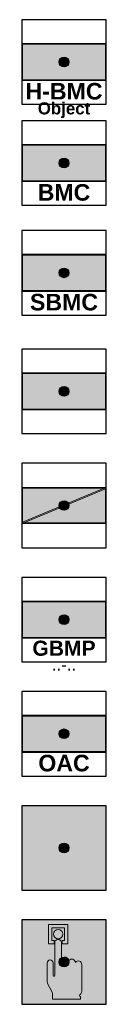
# Model space of a CAD drawing. Header units: millimetres. Extents: x -20879 to 80472, y -12121 to 39016.
# Tile 22 of 63: x -340 to 360, y 22338 to 30498. Entities that reach past the tile are written whole.
import ezdxf
from ezdxf.enums import TextEntityAlignment as Align

# ---------------------------------------------------------------- set-up
doc = ezdxf.new("R2010")
doc.units = ezdxf.units.MM
for name, color, linetype in [('DVD-VB-V_TEXT', 7, 'Continuous'), ('FL651---_BMI', 7, 'Continuous'), ('FL651---_OAI', 7, 'Continuous'), ('RVB-VB-BMI_Tekst', 7, 'Continuous'), ('RVB-VB-RBI_Tekst', 7, 'Continuous')]:
    doc.layers.add(name, color=color, linetype=linetype)
doc.layers.add('RVB-VB-V_Aanwijslijn', color=7, linetype='Continuous', true_color=0xff0001)
doc.styles.add('BURO-012', font='BUROFONT.shx', dxfattribs={"height": 1.2})
doc.styles.add('DVD_ALG 1.8mm_RE', font='arial.ttf', dxfattribs={"height": 1.8})

# ---------------------------------------------------------------- blocks, each defined once
blk = doc.blocks.new('RVB_BMI_007_v01_Icon')
at = {"layer": 'FL651---_OAI', "true_color": 0x003478}
h = blk.add_hatch(color=156, dxfattribs=at)
h.dxf.hatch_style = 1
h.paths.add_polyline_path([(3.5, 3.5), (-3.5, 3.5), (-3.5, -3.5), (3.5, -3.5)])
h.paths.add_polyline_path([(-1.296, 1.508), (-1.296, 3.127), (0.324, 3.127), (0.324, 1.508), (-0.146, 1.508), (-0.146, 1.799), (0.033, 1.799), (0.033, 2.836), (-1.005, 2.836), (-1.005, 1.799), (-0.826, 1.799), (-0.826, 1.508)], flags=16)
h.paths.add_polyline_path([(-0.911, -0.07), (-0.911, -1.117, 0.685575), (-0.756, -1.117), (-0.756, 1.663, -0.797216), (-0.215, 1.663), (-0.215, 0.276, -0.601969), (0.408, 0.135, -0.663345), (0.949, -0.033, -0.741114), (1.476, -0.194), (1.476, -2.422, -0.198912), (1.389, -2.63), (1.311, -2.709, 0.258732), (1.279, -2.819), (1.326, -2.866), (1.364, -2.866), (1.364, -3.075), (-0.958, -3.075), (-0.958, -2.618, 0.160673), (-1.015, -2.443), (-1.337, -1.821, -0.160673), (-1.395, -1.645), (-1.395, -0.07, -1)], flags=16)
h.paths.add_polyline_path([(-0.867, 2.317, -1), (-0.105, 2.317, -1)], flags=16)
at = {"layer": 'FL651---_OAI', "true_color": 0xf4f8f4}
h = blk.add_hatch(color=7, dxfattribs=at)
h.dxf.hatch_style = 1
h.paths.add_polyline_path([(0.324, 3.127), (-1.296, 3.127), (-1.296, 1.508), (-0.826, 1.508), (-0.826, 1.799), (-1.005, 1.799), (-1.005, 2.836), (0.033, 2.836), (0.033, 1.799), (-0.146, 1.799), (-0.146, 1.508), (0.324, 1.508)])
h.paths.add_polyline_path([(-0.105, 2.317, 1), (-0.867, 2.317, 1)], flags=17)
h.paths.add_polyline_path([(1.476, -0.194, 0.741114), (0.949, -0.033, 0.663345), (0.408, 0.135, 0.601969), (-0.215, 0.276), (-0.215, 1.663, 0.797216), (-0.756, 1.663), (-0.756, -1.117, -0.685575), (-0.911, -1.117), (-0.911, -0.07, 1), (-1.395, -0.07), (-1.395, -1.645, 0.160673), (-1.337, -1.821), (-1.015, -2.443, -0.160673), (-0.958, -2.618), (-0.958, -3.075), (1.364, -3.075), (1.364, -2.866), (1.326, -2.866), (1.279, -2.819, -0.258732), (1.311, -2.709), (1.389, -2.63, 0.198912), (1.476, -2.422)])
at = {"layer": 'Defpoints'}
blk.add_lwpolyline([(-3.5, -3.5), (3.5, -3.5), (3.5, 3.5), (-3.5, 3.5)], close=True, dxfattribs=at)
at = {"layer": 'FL651---_OAI', "color": 156, "linetype": 'Continuous', "lineweight": 0, "true_color": 0x003478}
blk.add_lwpolyline([(-3.5, 3.5), (3.5, 3.5), (3.5, -3.5), (-3.5, -3.5), (-3.5, 3.5), (3.5, 3.5)], close=True, dxfattribs=at)
blk = doc.blocks.new('RVB_BMI_007_v01')
at = {"layer": 'RVB-VB-V_Aanwijslijn'}
h = blk.add_hatch(color=256, dxfattribs=at)
h.dxf.hatch_style = 1
edge = h.paths.add_edge_path()
edge.add_arc((0, 0), 0.4, 0, 360)
at = {"layer": 'Defpoints'}
for points in [[(-0.011, 0.008), (0.011, 0.008)], [(0, 0.017), (0, 0.008)]]:
    blk.add_lwpolyline(points, dxfattribs=at)
at = {"layer": 'RVB-VB-V_Aanwijslijn'}
blk.add_line((0, 0.01), (0, 0), dxfattribs=at)
blk.add_circle((0, 0), 0.4, dxfattribs=at)
blk.add_blockref('RVB_BMI_007_v01_Icon', (0, 0))
at = {"layer": 'DVD-VB-V_TEXT', "lineweight": 5, "style": 'DVD_ALG 1.8mm_RE', "flags": 1}
blk.add_attdef('$RUIMTECODE', (8.121, 5.039), '', height=1.4, dxfattribs=at)
blk = doc.blocks.new('RVB_BMI_002_v01_Icon')
at = {"layer": 'FL651---_BMI', "linetype": 'Continuous', "lineweight": 0, "true_color": 0x2e3032}
h = blk.add_hatch(color=250, dxfattribs=at)
h.paths.add_polyline_path([(-3.5, -1.539), (3.5, -1.539), (3.5, 1.539), (-3.5, 1.539)])
h.paths.add_polyline_path([(3.431, 1.471), (3.431, -1.471), (-3.431, -1.471), (-3.431, 1.471)], flags=16)
at = {"layer": 'FL651---_BMI', "linetype": 'Continuous', "lineweight": 0, "true_color": 0xf4f8f4}
blk.add_hatch(color=7, dxfattribs=at).paths.add_polyline_path([(-3.431, -1.471), (3.431, -1.471), (3.431, 1.471), (-3.431, 1.471)])
at = {"layer": 'FL651---_BMI', "linetype": 'Continuous', "lineweight": 0, "true_color": 0xbd3632}
blk.add_hatch(color=15, dxfattribs=at).paths.add_polyline_path([(3.431, -1.471), (3.431, 1.471), (-3.431, -1.471)])
at = {"layer": 'Defpoints'}
blk.add_lwpolyline([(-3.5, -3.5), (3.5, -3.5), (3.5, 3.5), (-3.5, 3.5)], close=True, dxfattribs=at)
at = {"layer": 'FL651---_BMI', "color": 250, "linetype": 'Continuous', "lineweight": 0, "true_color": 0x2e3032}
blk.add_lwpolyline([(-3.5, -1.539), (3.5, -1.539), (3.5, 1.539), (-3.5, 1.539)], close=True, dxfattribs=at)
at = {"layer": 'FL651---_BMI', "color": 18, "linetype": 'Continuous', "lineweight": 0, "true_color": 0x000000}
blk.add_lwpolyline([(-3.431, -1.471), (3.431, -1.471), (3.431, 1.471), (-3.431, 1.471)], close=True, dxfattribs=at)
blk = doc.blocks.new('RVB_BMI_002_v01')
at = {"layer": 'RVB-VB-V_Aanwijslijn'}
h = blk.add_hatch(color=256, dxfattribs=at)
h.dxf.hatch_style = 1
edge = h.paths.add_edge_path()
edge.add_arc((0, 0), 0.4, 0, 360)
at = {"layer": 'Defpoints'}
for points in [[(-0.011, 0.008), (0.011, 0.008)], [(0, 0.017), (0, 0.008)]]:
    blk.add_lwpolyline(points, dxfattribs=at)
at = {"layer": 'RVB-VB-V_Aanwijslijn'}
blk.add_line((0, 0.01), (0, 0), dxfattribs=at)
blk.add_circle((0, 0), 0.4, dxfattribs=at)
blk.add_blockref('RVB_BMI_002_v01_Icon', (0, 0))
at = {"layer": 'DVD-VB-V_TEXT', "lineweight": 5, "style": 'DVD_ALG 1.8mm_RE', "flags": 1}
blk.add_attdef('$RUIMTECODE', (8.121, 5.039), '', height=1.4, dxfattribs=at)
blk = doc.blocks.new('RVB_BMI_005_v01_Icon')
at = {"layer": 'FL651---_BMI', "linetype": 'Continuous', "lineweight": 0, "true_color": 0x2e3032}
h = blk.add_hatch(color=250, dxfattribs=at)
h.paths.add_polyline_path([(-3.5, -1.539), (3.5, -1.539), (3.5, 1.539), (-3.5, 1.539)])
h.paths.add_polyline_path([(3.431, 1.471), (3.431, -1.471), (-3.431, -1.471), (-3.431, 1.471)], flags=16)
at = {"layer": 'FL651---_BMI', "linetype": 'Continuous', "lineweight": 0, "true_color": 0xf4f8f4}
blk.add_hatch(color=7, dxfattribs=at).paths.add_polyline_path([(-3.431, -1.471), (3.431, -1.471), (3.431, 1.471), (-3.431, 1.471)])
at = {"layer": 'FL651---_BMI', "linetype": 'Continuous', "lineweight": 0, "true_color": 0xbd3632}
blk.add_hatch(color=15, dxfattribs=at).paths.add_polyline_path([(3.431, -1.471), (3.431, 1.471), (-3.431, -1.471)])
at = {"layer": 'Defpoints'}
blk.add_lwpolyline([(-3.5, -3.5), (3.5, -3.5), (3.5, 3.5), (-3.5, 3.5)], close=True, dxfattribs=at)
at = {"layer": 'FL651---_BMI', "color": 250, "linetype": 'Continuous', "lineweight": 0, "true_color": 0x2e3032}
blk.add_lwpolyline([(-3.5, -1.539), (3.5, -1.539), (3.5, 1.539), (-3.5, 1.539)], close=True, dxfattribs=at)
at = {"layer": 'FL651---_BMI', "color": 18, "linetype": 'Continuous', "lineweight": 0, "true_color": 0x000000}
blk.add_lwpolyline([(-3.431, -1.471), (3.431, -1.471), (3.431, 1.471), (-3.431, 1.471)], close=True, dxfattribs=at)
at = {"layer": 'FL651---_BMI', "color": 7, "linetype": 'Continuous', "lineweight": 0, "insert": (0, -1.741), "char_height": 1.37255, "width": 0.55706, "attachment_point": 2, "style": 'DVD_ALG 1.8mm_RE'}
blk.add_mtext('{\\f@Arial Unicode MS|b1|i0|c0|p34;SBMC}', dxfattribs=at)
blk = doc.blocks.new('RVB_BMI_005_v01')
at = {"layer": 'RVB-VB-V_Aanwijslijn'}
h = blk.add_hatch(color=256, dxfattribs=at)
h.dxf.hatch_style = 1
edge = h.paths.add_edge_path()
edge.add_arc((0, 0), 0.4, 0, 360)
at = {"layer": 'Defpoints'}
for points in [[(-0.011, 0.008), (0.011, 0.008)], [(0, 0.017), (0, 0.008)]]:
    blk.add_lwpolyline(points, dxfattribs=at)
at = {"layer": 'RVB-VB-V_Aanwijslijn'}
blk.add_line((0, 0.01), (0, 0), dxfattribs=at)
blk.add_circle((0, 0), 0.4, dxfattribs=at)
blk.add_blockref('RVB_BMI_005_v01_Icon', (0, 0))
at = {"layer": 'DVD-VB-V_TEXT', "lineweight": 5, "style": 'DVD_ALG 1.8mm_RE', "flags": 1}
for tag, p in [('$COMPID', (8.112, 9.52)), ('$UITVOERING', (8.116, 7.28)), ('$RUIMTECODE', (8.121, 5.039)), ('$FABRIKANT', (8.125, 2.798)), ('$INSTALLATIENUMMER', (8.13, 0.558)), ('$BOUWJAAR', (8.134, -1.683)), ('$BEWAKINGSVORM', (8.139, -3.924)), ('$DOORMELDING', (8.143, -6.164)), ('$INCL_OAI', (8.143, -8.405)), ('$TYPE_OAI', (8.147, -10.645))]:
    blk.add_attdef(tag, p, '', height=1.4, dxfattribs=at)
at = {"layer": 'RVB-VB-RBI_Tekst', "color": 7, "lineweight": 5, "true_color": 0xf4f8f4, "style": 'DVD_ALG 1.8mm_RE'}
blk.add_attdef('$BI_CODE', text='', height=1, dxfattribs=at).set_placement((3.245, -1.147), align=Align.RIGHT)
blk = doc.blocks.new('RVB_BMI_004_v02_Icon')
at = {"layer": 'FL651---_BMI', "linetype": 'Continuous', "lineweight": 0, "true_color": 0x2e3032}
h = blk.add_hatch(color=250, dxfattribs=at)
h.paths.add_polyline_path([(-3.5, -1.539), (3.5, -1.539), (3.5, 1.539), (-3.5, 1.539)])
h.paths.add_polyline_path([(3.431, 1.471), (3.431, -1.471), (-3.431, -1.471), (-3.431, 1.471)], flags=16)
at = {"layer": 'FL651---_BMI', "linetype": 'Continuous', "lineweight": 0, "true_color": 0xf4f8f4}
blk.add_hatch(color=7, dxfattribs=at).paths.add_polyline_path([(-3.431, -1.471), (3.431, -1.471), (3.431, 1.471), (-3.431, 1.471)])
at = {"layer": 'FL651---_BMI', "linetype": 'Continuous', "lineweight": 0, "true_color": 0xbd3632}
blk.add_hatch(color=15, dxfattribs=at).paths.add_polyline_path([(3.431, -1.471), (3.431, 1.471), (-3.431, -1.471)])
at = {"layer": 'Defpoints'}
blk.add_lwpolyline([(-3.5, -3.5), (3.5, -3.5), (3.5, 3.5), (-3.5, 3.5)], close=True, dxfattribs=at)
at = {"layer": 'FL651---_BMI', "color": 250, "linetype": 'Continuous', "lineweight": 0, "true_color": 0x2e3032}
blk.add_lwpolyline([(-3.5, -1.539), (3.5, -1.539), (3.5, 1.539), (-3.5, 1.539)], close=True, dxfattribs=at)
at = {"layer": 'FL651---_BMI', "color": 18, "linetype": 'Continuous', "lineweight": 0, "true_color": 0x000000}
blk.add_lwpolyline([(-3.431, -1.471), (3.431, -1.471), (3.431, 1.471), (-3.431, 1.471)], close=True, dxfattribs=at)
blk = doc.blocks.new('RVB_BMI_004_v02')
at = {"layer": 'RVB-VB-V_Aanwijslijn'}
h = blk.add_hatch(color=256, dxfattribs=at)
h.dxf.hatch_style = 1
edge = h.paths.add_edge_path()
edge.add_arc((0, 0), 0.4, 0, 360)
at = {"layer": 'Defpoints'}
for points in [[(-0.011, 0.008), (0.011, 0.008)], [(0, 0.017), (0, 0.008)]]:
    blk.add_lwpolyline(points, dxfattribs=at)
at = {"layer": 'RVB-VB-V_Aanwijslijn'}
blk.add_line((0, 0.01), (0, 0), dxfattribs=at)
blk.add_circle((0, 0), 0.4, dxfattribs=at)
blk.add_blockref('RVB_BMI_004_v02_Icon', (0, 0))
at = {"layer": 'FL651---_BMI', "color": 7, "linetype": 'Continuous', "lineweight": 0, "insert": (0, -1.741), "char_height": 1.25, "width": 0.55706, "attachment_point": 2, "style": 'DVD_ALG 1.8mm_RE'}
blk.add_mtext('{\\f@Arial Unicode MS|b1|i0|c0|p34;GBMP}', dxfattribs=at)
at = {"layer": 'RVB-VB-BMI_Tekst', "lineweight": 5, "style": 'DVD_ALG 1.8mm_RE'}
blk.add_attdef('$L_AL', text='', height=1, dxfattribs=at).set_placement((0, -4.523), align=Align.BOTTOM_CENTER)
blk = doc.blocks.new('RVB_BMI_008_v04_icon')
at = {"layer": 'Defpoints'}
blk.add_lwpolyline([(-3.5, -3.5), (3.5, -3.5), (3.5, 3.5), (-3.5, 3.5)], close=True, dxfattribs=at)
at = {"layer": 'FL651---_BMI', "color": 116, "linetype": 'Continuous', "lineweight": 0, "true_color": 0x008542}
blk.add_lwpolyline([(-3.5, 3.5), (3.5, 3.5), (3.5, -3.5), (-3.5, -3.5), (-3.5, 3.5), (3.5, 3.5)], close=True, dxfattribs=at)
blk = doc.blocks.new('*U1191')
at = {"layer": 'FL651---_BMI', "lineweight": 5, "true_color": 0x008542}
h = blk.add_hatch(color=116, dxfattribs=at)
h.dxf.hatch_style = 1
h.paths.add_polyline_path([(3.5, 3.5), (-3.5, 3.5), (-3.5, -3.5), (3.5, -3.5)])
h.paths.add_polyline_path([(-1.296, 3.127), (0.324, 3.127), (0.324, 1.508), (-0.146, 1.508), (-0.146, 1.799), (0.033, 1.799), (0.033, 2.836), (-1.005, 2.836), (-1.005, 1.799), (-0.826, 1.799), (-0.826, 1.508), (-1.296, 1.508)], flags=16)
h.paths.add_polyline_path([(-0.105, 2.317, -1), (-0.867, 2.317, -1)], flags=16)
h.paths.add_polyline_path([(-0.215, 1.663), (-0.215, 0.276, -0.601969), (0.408, 0.135, -0.663345), (0.949, -0.033, -0.741114), (1.476, -0.194), (1.476, -2.422, -0.198912), (1.389, -2.63), (1.311, -2.709, 0.258732), (1.279, -2.819), (1.326, -2.866), (1.364, -2.866), (1.364, -3.075), (-0.958, -3.075), (-0.958, -2.618, 0.160673), (-1.015, -2.443), (-1.337, -1.821, -0.160673), (-1.395, -1.645), (-1.395, -0.07, -1), (-0.911, -0.07), (-0.911, -1.117, 0.685575), (-0.756, -1.117), (-0.756, 1.663, -0.797216)], flags=16)
at = {"layer": 'FL651---_BMI', "lineweight": 5, "true_color": 0xf4f8f4}
h = blk.add_hatch(color=7, dxfattribs=at)
h.dxf.hatch_style = 1
h.paths.add_polyline_path([(0.324, 3.127), (-1.296, 3.127), (-1.296, 1.508), (-0.826, 1.508), (-0.826, 1.799), (-1.005, 1.799), (-1.005, 2.836), (0.033, 2.836), (0.033, 1.799), (-0.146, 1.799), (-0.146, 1.508), (0.324, 1.508)])
h.paths.add_polyline_path([(-0.867, 2.317, 1), (-0.105, 2.317, 1)], flags=17)
h.paths.add_polyline_path([(1.476, -0.194, 0.741114), (0.949, -0.033, 0.663345), (0.408, 0.135, 0.601969), (-0.215, 0.276), (-0.215, 1.663, 0.797216), (-0.756, 1.663), (-0.756, -1.117, -0.685575), (-0.911, -1.117), (-0.911, -0.07, 1), (-1.395, -0.07), (-1.395, -1.645, 0.160673), (-1.337, -1.821), (-1.015, -2.443, -0.160673), (-0.958, -2.618), (-0.958, -3.075), (1.364, -3.075), (1.364, -2.866), (1.326, -2.866), (1.279, -2.819, -0.258732), (1.311, -2.709), (1.389, -2.63, 0.198912), (1.476, -2.422)])
at = {"layer": 'RVB-VB-V_Aanwijslijn'}
h = blk.add_hatch(color=256, dxfattribs=at)
h.dxf.hatch_style = 1
edge = h.paths.add_edge_path()
edge.add_arc((0, 0), 0.4, 0, 360)
at = {"layer": 'Defpoints'}
for points in [[(-0.011, 0.008), (0.011, 0.008)], [(0, 0.017), (0, 0.008)]]:
    blk.add_lwpolyline(points, dxfattribs=at)
at = {"layer": 'FL651---_BMI', "color": 116, "linetype": 'Continuous', "lineweight": 5, "true_color": 0x008542}
blk.add_lwpolyline([(-3.5, 3.5), (3.5, 3.5), (3.5, -3.5), (-3.5, -3.5), (-3.5, 3.5), (3.5, 3.5)], close=True, dxfattribs=at)
at = {"layer": 'FL651---_BMI', "color": 7, "lineweight": 5, "true_color": 0xf4f8f4}
blk.add_lwpolyline([(-1.296, 1.508), (-1.296, 3.127), (0.324, 3.127), (0.324, 1.508), (-0.146, 1.508), (-0.146, 1.799), (0.033, 1.799), (0.033, 2.836), (-1.005, 2.836), (-1.005, 1.799), (-0.826, 1.799), (-0.826, 1.508), (-1.296, 1.508)], close=True, dxfattribs=at)
for points in [[(-0.867, 2.317, -1), (-0.105, 2.317, -1), (-0.867, 2.317, -1)], [(-0.911, -0.07), (-0.911, -1.117, 0.685575), (-0.756, -1.117), (-0.756, 1.663, -0.797216), (-0.215, 1.663), (-0.215, 0.276, -0.601969), (0.408, 0.135, -0.663345), (0.949, -0.033, -0.741114), (1.476, -0.194), (1.476, -2.422, -0.198912), (1.389, -2.63), (1.311, -2.709, 0.258732), (1.279, -2.819), (1.326, -2.866), (1.364, -2.866), (1.364, -3.075), (-0.958, -3.075), (-0.958, -2.618, 0.160673), (-1.015, -2.443), (-1.337, -1.821, -0.160673), (-1.395, -1.645), (-1.395, -0.07, -1), (-0.911, -0.07)]]:
    blk.add_lwpolyline(points, format="xyb", close=True, dxfattribs=at)
at = {"layer": 'RVB-VB-V_Aanwijslijn'}
blk.add_line((0, 0.01), (0, 0), dxfattribs=at)
blk.add_circle((0, 0), 0.4, dxfattribs=at)
at = {"layer": 'FL651---_BMI'}
blk.add_blockref('RVB_BMI_008_v04_icon', (0, 0), dxfattribs=at)
at = {"layer": 'DVD-VB-V_TEXT', "lineweight": 5, "style": 'DVD_ALG 1.8mm_RE', "flags": 1}
blk.add_attdef('$RUIMTECODE', (8.121, 5.039), '', height=1.4, dxfattribs=at)
blk = doc.blocks.new('RVB_BMI_003_v02_Icon')
at = {"layer": 'FL651---_BMI', "linetype": 'Continuous', "lineweight": 0, "true_color": 0x2e3032}
h = blk.add_hatch(color=250, dxfattribs=at)
h.paths.add_polyline_path([(-3.5, 1.5), (-3.5, -1.5), (3.5, -1.5), (3.5, 1.5)])
h.paths.add_polyline_path([(3.43, 1.43), (3.43, -1.43), (-3.43, -1.43), (-3.43, 1.43)], flags=16)
at = {"layer": 'FL651---_BMI', "linetype": 'Continuous', "lineweight": 0, "true_color": 0xf4f8f4}
h = blk.add_hatch(color=7, dxfattribs=at)
h.paths.add_polyline_path([(-3.43, 1.43), (-3.43, -1.392), (3.339, 1.43)])
h.paths.add_polyline_path([(3.43, -1.43), (3.43, 1.392), (-3.339, -1.43)])
at = {"layer": 'FL651---_BMI', "linetype": 'Continuous', "lineweight": 0, "true_color": 0xbd3632}
blk.add_hatch(color=15, dxfattribs=at).paths.add_polyline_path([(-3.43, -1.392), (-3.43, -1.43), (-3.339, -1.43), (3.43, 1.392), (3.43, 1.43), (3.339, 1.43)])
at = {"layer": 'Defpoints'}
blk.add_lwpolyline([(-3.5, -3.5), (3.5, -3.5), (3.5, 3.5), (-3.5, 3.5)], close=True, dxfattribs=at)
at = {"layer": 'FL651---_BMI', "color": 250, "linetype": 'Continuous', "lineweight": 0, "true_color": 0x2e3032}
for points in [[(-3.5, -1.5), (3.5, -1.5), (3.5, 1.5), (-3.5, 1.5)], [(-3.43, -1.43), (3.43, -1.43), (3.43, 1.43), (-3.43, 1.43)]]:
    blk.add_lwpolyline(points, close=True, dxfattribs=at)
at = {"layer": 'FL651---_BMI', "color": 15, "linetype": 'Continuous', "lineweight": 0, "true_color": 0xbd3632}
for points in [[(-3.43, -1.392), (3.339, 1.43)], [(-3.339, -1.43), (3.43, 1.392)]]:
    blk.add_lwpolyline(points, dxfattribs=at)
blk = doc.blocks.new('RVB_BMI_003_v02')
at = {"layer": 'RVB-VB-V_Aanwijslijn'}
h = blk.add_hatch(color=256, dxfattribs=at)
h.dxf.hatch_style = 1
edge = h.paths.add_edge_path()
edge.add_arc((0, 0), 0.4, 0, 360)
at = {"layer": 'Defpoints'}
for points in [[(-0.011, 0.008), (0.011, 0.008)], [(0, 0.017), (0, 0.008)]]:
    blk.add_lwpolyline(points, dxfattribs=at)
at = {"layer": 'RVB-VB-V_Aanwijslijn'}
blk.add_line((0, 0.01), (0, 0), dxfattribs=at)
blk.add_circle((0, 0), 0.4, dxfattribs=at)
blk.add_blockref('RVB_BMI_003_v02_Icon', (0, 0))
blk = doc.blocks.new('RVB_BMI_001_v04_Icon')
at = {"layer": 'FL651---_BMI', "linetype": 'Continuous', "lineweight": 0, "true_color": 0x2e3032}
h = blk.add_hatch(color=250, dxfattribs=at)
h.paths.add_polyline_path([(-3.5, -1.539), (3.5, -1.539), (3.5, 1.539), (-3.5, 1.539)])
h.paths.add_polyline_path([(3.431, 1.471), (3.431, -1.471), (-3.431, -1.471), (-3.431, 1.471)], flags=16)
at = {"layer": 'FL651---_BMI', "linetype": 'Continuous', "lineweight": 0, "true_color": 0xf4f8f4}
blk.add_hatch(color=7, dxfattribs=at).paths.add_polyline_path([(-3.431, -1.471), (3.431, -1.471), (3.431, 1.471), (-3.431, 1.471)])
at = {"layer": 'FL651---_BMI', "linetype": 'Continuous', "lineweight": 0, "true_color": 0xbd3632}
blk.add_hatch(color=15, dxfattribs=at).paths.add_polyline_path([(3.431, -1.471), (3.431, 1.471), (-3.431, -1.471)])
at = {"layer": 'Defpoints'}
blk.add_lwpolyline([(-3.5, -3.5), (3.5, -3.5), (3.5, 3.5), (-3.5, 3.5)], close=True, dxfattribs=at)
at = {"layer": 'FL651---_BMI', "color": 250, "linetype": 'Continuous', "lineweight": 0, "true_color": 0x2e3032}
blk.add_lwpolyline([(-3.5, -1.539), (3.5, -1.539), (3.5, 1.539), (-3.5, 1.539)], close=True, dxfattribs=at)
at = {"layer": 'FL651---_BMI', "color": 18, "linetype": 'Continuous', "lineweight": 0, "true_color": 0x000000}
blk.add_lwpolyline([(-3.431, -1.471), (3.431, -1.471), (3.431, 1.471), (-3.431, 1.471)], close=True, dxfattribs=at)
blk = doc.blocks.new('*U1229')
at = {"layer": 'RVB-VB-V_Aanwijslijn'}
h = blk.add_hatch(color=256, dxfattribs=at)
h.dxf.hatch_style = 1
edge = h.paths.add_edge_path()
edge.add_arc((0, 0), 0.4, 0, 360)
at = {"layer": 'Defpoints'}
for points in [[(-0.011, 0.008), (0.011, 0.008)], [(0, 0.017), (0, 0.008)]]:
    blk.add_lwpolyline(points, dxfattribs=at)
at = {"layer": 'RVB-VB-V_Aanwijslijn'}
blk.add_line((0, 0.01), (0, 0), dxfattribs=at)
blk.add_circle((0, 0), 0.4, dxfattribs=at)
blk.add_blockref('RVB_BMI_001_v04_Icon', (0, 0))
at = {"layer": 'DVD-VB-V_TEXT', "lineweight": 5, "style": 'DVD_ALG 1.8mm_RE', "flags": 1}
for tag, p in [('$COMPID', (8.112, 9.52)), ('$UITVOERING', (8.116, 7.28)), ('$RUIMTECODE', (8.121, 5.039)), ('$FABRIKANT', (8.125, 2.798)), ('$INSTALLATIENUMMER', (8.13, 0.558)), ('$BOUWJAAR', (8.134, -1.683)), ('$BEWAKINGSVORM', (8.139, -3.924)), ('$DOORMELDING', (8.143, -6.164)), ('$INCL_OAI', (8.143, -8.405)), ('$TYPE_OAI', (8.147, -10.645))]:
    blk.add_attdef(tag, p, '', height=1.4, dxfattribs=at)
at = {"layer": 'FL651---_BMI', "color": 7, "linetype": 'Continuous', "lineweight": 0, "insert": (0, -1.741), "char_height": 1.37255, "width": 0.55706, "attachment_point": 2, "style": 'BURO-012'}
blk.add_mtext('{\\f@Arial Unicode MS|b1|i0|c0|p34;BMC}', dxfattribs=at)
at = {"layer": 'FL651---_BMI', "color": 7, "ltscale": 10, "style": 'DVD_ALG 1.8mm_RE'}
blk.add_attdef('$OBJECT', text='', height=0.85, dxfattribs=at).set_placement((0, -4.62), align=Align.BOTTOM_CENTER)
at = {"layer": 'RVB-VB-RBI_Tekst', "color": 7, "lineweight": 5, "true_color": 0xf4f8f4, "style": 'DVD_ALG 1.8mm_RE'}
blk.add_attdef('$BI_CODE', text='', height=1, dxfattribs=at).set_placement((3.245, -1.147), align=Align.RIGHT)
blk = doc.blocks.new('RVB_BMI_006_v03_Icon')
at = {"layer": 'FL651---_BMI', "linetype": 'Continuous', "lineweight": 0, "true_color": 0x2e3032}
h = blk.add_hatch(color=250, dxfattribs=at)
h.paths.add_polyline_path([(3.5, 1.539), (-3.5, 1.539), (-3.5, -1.539), (3.5, -1.539)])
h.paths.add_polyline_path([(3.431, -1.471), (-3.431, -1.471), (-3.431, 1.471), (3.431, 1.471)], flags=16)
at = {"layer": 'FL651---_BMI', "linetype": 'Continuous', "lineweight": 0, "true_color": 0xf4f8f4}
blk.add_hatch(color=7, dxfattribs=at).paths.add_polyline_path([(-3.431, -1.471), (3.431, -1.471), (3.431, 1.471), (-3.431, 1.471)])
at = {"layer": 'FL651---_BMI', "linetype": 'Continuous', "lineweight": 0, "true_color": 0x008542}
blk.add_hatch(color=116, dxfattribs=at).paths.add_polyline_path([(3.431, -1.471), (3.431, 1.471), (-3.431, -1.471)])
at = {"layer": 'Defpoints'}
blk.add_lwpolyline([(-3.5, -3.5), (3.5, -3.5), (3.5, 3.5), (-3.5, 3.5)], close=True, dxfattribs=at)
at = {"layer": 'FL651---_BMI', "color": 250, "linetype": 'Continuous', "lineweight": 0, "true_color": 0x2e3032}
for points in [[(-3.5, -1.539), (3.5, -1.539), (3.5, 1.539), (-3.5, 1.539)], [(-3.431, -1.471), (3.431, -1.471), (3.431, 1.471), (-3.431, 1.471)]]:
    blk.add_lwpolyline(points, close=True, dxfattribs=at)
at = {"layer": 'FL651---_BMI', "color": 7, "linetype": 'Continuous', "lineweight": 0, "insert": (0, -1.741), "char_height": 1.37255, "width": 0.55706, "attachment_point": 2, "style": 'BURO-012'}
blk.add_mtext('{\\f@Arial Unicode MS|b1|i0|c0|p34;OAC}', dxfattribs=at)
blk = doc.blocks.new('RVB_BMI_006_v03')
at = {"layer": 'RVB-VB-V_Aanwijslijn'}
h = blk.add_hatch(color=256, dxfattribs=at)
h.dxf.hatch_style = 1
edge = h.paths.add_edge_path()
edge.add_arc((0, 0), 0.4, 0, 360)
at = {"layer": 'Defpoints'}
for points in [[(-0.011, 0.008), (0.011, 0.008)], [(0, 0.017), (0, 0.008)]]:
    blk.add_lwpolyline(points, dxfattribs=at)
at = {"layer": 'RVB-VB-V_Aanwijslijn'}
blk.add_line((0, 0.01), (0, 0), dxfattribs=at)
blk.add_circle((0, 0), 0.4, dxfattribs=at)
blk.add_blockref('RVB_BMI_006_v03_Icon', (0, 0))
at = {"layer": 'DVD-VB-V_TEXT', "lineweight": 5, "style": 'DVD_ALG 1.8mm_RE', "flags": 1}
for tag, p in [('$RUIMTECODE', (8.121, 5.039)), ('$FABRIKANT', (8.125, 2.798)), ('$INSTALLATIENUMMER', (8.13, 0.558)), ('$BOUWJAAR', (8.134, -1.683)), ('$TYPE_OAI', (8.139, -3.924))]:
    blk.add_attdef(tag, p, '', height=1.4, dxfattribs=at)
at = {"layer": 'RVB-VB-RBI_Tekst', "color": 7, "lineweight": 5, "true_color": 0xf4f8f4, "style": 'DVD_ALG 1.8mm_RE'}
blk.add_attdef('$BI_CODE', text='', height=1, dxfattribs=at).set_placement((3.245, -1.147), align=Align.RIGHT)
blk = doc.blocks.new('RVB_BMI_000_v02_Icon')
at = {"layer": 'FL651---_BMI', "linetype": 'Continuous', "lineweight": 0, "true_color": 0x2e3032}
h = blk.add_hatch(color=250, dxfattribs=at)
h.paths.add_polyline_path([(-3.5, -1.539), (3.5, -1.539), (3.5, 1.539), (-3.5, 1.539)])
h.paths.add_polyline_path([(3.431, 1.471), (3.431, -1.471), (-3.431, -1.471), (-3.431, 1.471)], flags=16)
at = {"layer": 'FL651---_BMI', "linetype": 'Continuous', "lineweight": 0, "true_color": 0xf4f8f4}
blk.add_hatch(color=7, dxfattribs=at).paths.add_polyline_path([(-3.431, -1.471), (3.431, -1.471), (3.431, 1.471), (-3.431, 1.471)])
at = {"layer": 'FL651---_BMI', "linetype": 'Continuous', "lineweight": 0, "true_color": 0xbd3632}
blk.add_hatch(color=15, dxfattribs=at).paths.add_polyline_path([(3.431, -1.471), (3.431, 1.471), (-3.431, -1.471)])
at = {"layer": 'Defpoints'}
blk.add_lwpolyline([(-3.5, -3.5), (3.5, -3.5), (3.5, 3.5), (-3.5, 3.5)], close=True, dxfattribs=at)
at = {"layer": 'FL651---_BMI', "color": 250, "linetype": 'Continuous', "lineweight": 0, "true_color": 0x2e3032}
blk.add_lwpolyline([(-3.5, -1.539), (3.5, -1.539), (3.5, 1.539), (-3.5, 1.539)], close=True, dxfattribs=at)
at = {"layer": 'FL651---_BMI', "color": 18, "linetype": 'Continuous', "lineweight": 0, "true_color": 0x000000}
blk.add_lwpolyline([(-3.431, -1.471), (3.431, -1.471), (3.431, 1.471), (-3.431, 1.471)], close=True, dxfattribs=at)
at = {"layer": 'FL651---_BMI', "color": 7, "linetype": 'Continuous', "lineweight": 0, "insert": (0, -1.741), "char_height": 1.37255, "width": 0.55706, "attachment_point": 2, "style": 'BURO-012'}
blk.add_mtext('{\\f@Arial Unicode MS|b1|i0|c0|p34;H-BMC}', dxfattribs=at)
blk = doc.blocks.new('*U1252')
at = {"layer": 'RVB-VB-V_Aanwijslijn'}
h = blk.add_hatch(color=256, dxfattribs=at)
h.dxf.hatch_style = 1
edge = h.paths.add_edge_path()
edge.add_arc((0, 0), 0.4, 0, 360)
at = {"layer": 'Defpoints'}
for points in [[(-0.011, 0.008), (0.011, 0.008)], [(0, 0.017), (0, 0.008)]]:
    blk.add_lwpolyline(points, dxfattribs=at)
at = {"layer": 'RVB-VB-V_Aanwijslijn'}
blk.add_line((0, 0.01), (0, 0), dxfattribs=at)
blk.add_circle((0, 0), 0.4, dxfattribs=at)
blk.add_blockref('RVB_BMI_000_v02_Icon', (0, 0))
at = {"layer": 'DVD-VB-V_TEXT', "lineweight": 5, "style": 'DVD_ALG 1.8mm_RE', "flags": 1}
for tag, p in [('$COMPID', (8.112, 9.52)), ('$UITVOERING', (8.116, 7.28)), ('$RUIMTECODE', (8.121, 5.039)), ('$FABRIKANT', (8.125, 2.798)), ('$INSTALLATIENUMMER', (8.13, 0.558)), ('$BOUWJAAR', (8.134, -1.683)), ('$BEWAKINGSVORM', (8.139, -3.924)), ('$DOORMELDING', (8.143, -6.164)), ('$INCL_OAI', (8.143, -8.405)), ('$TYPE_OAI', (8.147, -10.645))]:
    blk.add_attdef(tag, p, '', height=1.4, dxfattribs=at)
at = {"layer": 'FL651---_BMI', "color": 7, "linetype": 'Continuous', "lineweight": 0, "insert": (0, -3.348), "char_height": 1, "width": 0.55706, "attachment_point": 2, "style": 'BURO-012'}
blk.add_mtext('{\\f@Arial Unicode MS|b1|i0|c0|p34;Object}', dxfattribs=at)
at = {"layer": 'RVB-VB-RBI_Tekst', "color": 7, "lineweight": 5, "true_color": 0xf4f8f4, "style": 'DVD_ALG 1.8mm_RE'}
blk.add_attdef('$BI_CODE', text='', height=1, dxfattribs=at).set_placement((3.245, -1.147), align=Align.RIGHT)

msp = doc.modelspace()

# ---------------------------------------------------------------- block references
at = {"lineweight": 0, "xscale": 100, "yscale": 100, "zscale": 100}
for name, p in [('*U1252', (9.8, 30148.1)), ('*U1229', (9.8, 29309.9)), ('RVB_BMI_005_v01', (9.8, 28400.2)), ('RVB_BMI_002_v01', (9.8, 27418)), ('RVB_BMI_003_v02', (9.8, 26472.1)), ('RVB_BMI_006_v03', (9.8, 24580.2)), ('RVB_BMI_007_v01', (9.8, 23634.2))]:
    msp.add_blockref(name, p, dxfattribs=at)
msp.add_blockref('RVB_BMI_004_v02', (9.8, 25526.1), dxfattribs=at).add_auto_attribs({'$L_AL': '..-..'})
at = {"xscale": 100, "yscale": 100, "zscale": 100}
msp.add_blockref('*U1191', (9.8, 22688.3), dxfattribs=at)

doc.saveas('drawing.dxf')
